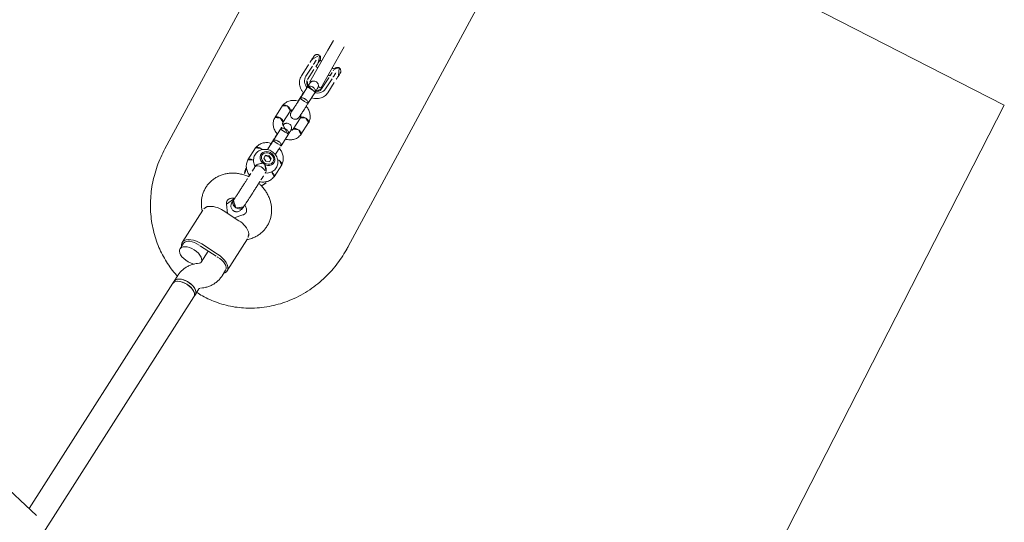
# Model space of a CAD drawing. Extents: x 5459245 to 5462690, y 5971016 to 5972523.
# Tile 104 of 136: x 5462453.164 to 5462453.794, y 5972211.743 to 5972212.065. Entities that reach past the tile are written whole.
import ezdxf

# ---------------------------------------------------------------- set-up
doc = ezdxf.new("R2010")
doc.units = 0
doc.layers.add('A_MAŁA ARCHITEKTURA', color=195, linetype='CONTINUOUS', lineweight=9)

# ---------------------------------------------------------------- blocks, each defined once
blk = doc.blocks.new('A$C43995eb0')
at = {"layer": 'A_MAŁA ARCHITEKTURA'}
for p in [(3092.12, 1481.29), (2397.12, 781.98)]:
    blk.add_line(p, (2397.12, 1481.29), dxfattribs=at)
at = {"layer": 'A_MAŁA ARCHITEKTURA', "linetype": 'Continuous'}
for p, q in [((2668.97, 1148.45), (2496.56, 1152.34)), ((2579.59, 1092.65), (2587.24, 1091.93)), ((2556.19, 1087.96), (2563.15, 1087.64)), ((2563.15, 1087.64), (2586.56, 1086.59)), ((2571.95, 1088.78), (2571.79, 1087.25)), ((2576.79, 1087.03), (2576.92, 1088.27)), ((2585.65, 1089.6), (2578, 1090.32)), ((2579.14, 1088.08), (2586.79, 1087.35)), ((2586.48, 1084.8), (2586.56, 1086.59)), ((2599.19, 1083.84), (2590.3, 1084.68)), ((2618.89, 1088.9), (2609.78, 1089.77)), ((2650.78, 1085.86), (2641.68, 1086.73)), ((2694.76, 1088.71), (2692.98, 1090.5)), ((2718.23, 1086.47), (2693.94, 1088.79)), ((2722.37, 1085.07), (2718.15, 1085.47)), ((2555.84, 1079.97), (2562.79, 1079.65)), ((2562.79, 1079.65), (2586.19, 1078.59)), ((2570.98, 1079.28), (2570.86, 1078.03)), ((2575.83, 1077.55), (2575.98, 1079.05)), ((2586.19, 1078.59), (2586.22, 1079.14)), ((2589.74, 1078.71), (2598.62, 1077.86)), ((2609.36, 1083.78), (2618.07, 1082.95)), ((2631.08, 1080.8), (2622.2, 1081.64)), ((2640.15, 1076.99), (2641.41, 1079.04)), ((2641.94, 1078.98), (2640.68, 1076.93)), ((2641.41, 1079.04), (2643.5, 1078.85)), ((2641.94, 1078.98), (2641.41, 1079.04)), ((2643.51, 1078.83), (2641.94, 1078.98)), ((2643.5, 1078.85), (2644.34, 1076.6)), ((2646.29, 1078.44), (2646.28, 1078.46)), ((2651.39, 1079.76), (2650.53, 1079.84)), ((2681.61, 1079.25), (2685.77, 1075.04)), ((2684.92, 1066.67), (2686.13, 1078.61)), ((2576.49, 1075.4), (2584.13, 1074.67)), ((2585.22, 1072.03), (2577.57, 1072.76)), ((2578.02, 1077.34), (2585.66, 1076.61)), ((2597.27, 1077.83), (2600.68, 1077.5)), ((2617.32, 1075), (2608.61, 1075.83)), ((2621.63, 1075.67), (2630.51, 1074.82)), ((2629.17, 1074.79), (2632.57, 1074.46)), ((2640.98, 1074.74), (2640.15, 1076.99)), ((2640.15, 1076.99), (2640.68, 1076.93)), ((2640.68, 1076.93), (2641.51, 1074.69)), ((2640.98, 1074.74), (2643.07, 1074.55)), ((2644.34, 1076.6), (2643.07, 1074.55)), ((2645.79, 1074.24), (2645.8, 1074.26)), ((2649.82, 1072.14), (2650.65, 1072.06)), ((2711.32, 1076.21), (2710.1, 1064.27)), ((2712.92, 1076.02), (2711.71, 1064.08)), ((2735.69, 1076.42), (2734.98, 1077.46)), ((2740.85, 1075.27), (2736.62, 1075.68)), ((2742.53, 1075.11), (2740.85, 1075.27)), ((2921.26, 1058.07), (2742.53, 1075.11)), ((2607.79, 1069.89), (2616.9, 1069.02)), ((2639.69, 1066.84), (2648.8, 1065.98)), ((2685.26, 1070.04), (2680.29, 1066.67)), ((2720.73, 1069.15), (2712.3, 1069.96)), ((2720.8, 1069.15), (2720.86, 1069.14)), ((2720.87, 1069.14), (2720.87, 1069.14)), ((2721.79, 1068.4), (2722.5, 1067.36)), ((2735.11, 1059.75), (2739.33, 1059.34)), ((2739.33, 1059.34), (2741.01, 1059.18)), ((2741.01, 1059.18), (2911.33, 1042.95)), ((2689.26, 1053.43), (2691.4, 1054.87)), ((2690.65, 1054.95), (2714.93, 1052.63)), ((2715.02, 1053.63), (2719.21, 1053.23)), ((2913.06, 1049.05), (2830.82, 758.79)), ((2493.56, 1019.38), (2666.64, 1015.46))]:
    blk.add_line(p, q, dxfattribs=at)
at = {"layer": 'A_MAŁA ARCHITEKTURA', "linetype": 'Continuous', "flags": 128}
for points in [[(2574.5, 1093.17), (2574.58, 1093.16), (2575.57, 1093.06)], [(2720.59, 1085.24), (2719.87, 1085.86), (2718.84, 1086.35), (2717.76, 1086.48), (2716.65, 1086.23), (2715.57, 1085.62), (2714.54, 1084.67), (2713.6, 1083.4), (2712.78, 1081.86), (2712.11, 1080.11), (2711.62, 1078.21), (2711.32, 1076.21)], [(2713.05, 1077.01), (2713.21, 1078.7), (2713.55, 1080.33), (2714.06, 1081.84), (2714.72, 1083.15), (2715.51, 1084.21), (2716.37, 1084.97), (2717.28, 1085.39), (2718.15, 1085.47)], [(2644.77, 1080.91), (2643.76, 1081.52), (2642.64, 1081.78), (2641.49, 1081.67), (2640.4, 1081.19), (2639.44, 1080.4), (2638.69, 1079.33), (2638.2, 1078.08), (2638.02, 1076.73), (2638.14, 1075.39), (2638.57, 1074.15), (2639.28, 1073.1), (2640.2, 1072.33), (2641.27, 1071.9), (2642.42, 1071.82), (2643.55, 1072.11), (2644.59, 1072.75), (2645.45, 1073.7), (2646.07, 1074.87), (2646.41, 1076.18), (2646.44, 1077.54), (2646.16, 1078.84), (2645.59, 1079.99), (2644.77, 1080.91)], [(2645.71, 1076.46), (2645.68, 1077.69), (2645.35, 1078.84), (2644.73, 1079.8), (2643.9, 1080.5), (2642.92, 1080.87), (2641.88, 1080.88), (2640.87, 1080.52), (2639.98, 1079.83), (2639.3, 1078.88), (2638.87, 1077.73), (2638.75, 1076.51), (2638.93, 1075.31), (2639.41, 1074.24), (2640.14, 1073.4), (2641.06, 1072.86), (2642.08, 1072.67), (2643.12, 1072.84), (2644.08, 1073.37), (2644.87, 1074.2), (2645.44, 1075.27), (2645.71, 1076.46)], [(2650.65, 1072.06), (2650.31, 1072.15), (2649.74, 1072.6), (2649.29, 1073.36), (2649.01, 1074.38), (2648.92, 1075.55), (2649.04, 1076.75), (2649.36, 1077.87), (2649.84, 1078.8)], [(2573.55, 1073.16), (2572.56, 1073.26), (2572.11, 1073.31)], [(2572.94, 1077.85), (2573.02, 1077.84), (2574.03, 1077.74)], [(2739.33, 1059.34), (2738.6, 1059.54), (2737.75, 1060.1), (2737.02, 1061), (2736.43, 1062.2), (2736.01, 1063.63), (2735.78, 1065.24), (2735.75, 1066.95), (2735.93, 1068.67), (2736.3, 1070.32), (2736.84, 1071.84), (2737.54, 1073.15), (2738.36, 1074.18), (2739.26, 1074.89), (2740.19, 1075.24), (2740.85, 1075.27)], [(2740.85, 1075.27), (2740.66, 1075.28), (2739.72, 1075.11), (2738.8, 1074.57), (2737.94, 1073.7), (2737.18, 1072.52), (2736.55, 1071.1), (2736.09, 1069.51), (2735.81, 1067.81)], [(2742.53, 1075.11), (2742.25, 1075.12), (2741.31, 1074.92), (2740.4, 1074.35), (2739.54, 1073.44), (2738.79, 1072.24), (2738.18, 1070.8), (2737.73, 1069.19), (2737.48, 1067.49), (2737.42, 1065.77), (2737.57, 1064.11), (2737.92, 1062.6), (2738.44, 1061.3), (2739.12, 1060.27), (2739.92, 1059.56), (2740.81, 1059.21), (2741.01, 1059.18)], [(2742.53, 1075.11), (2742.34, 1075.12), (2741.4, 1074.95), (2740.48, 1074.41), (2739.62, 1073.54), (2738.86, 1072.36), (2738.23, 1070.94), (2737.77, 1069.35), (2737.5, 1067.65)], [(2715.7, 1061.69), (2715.63, 1059.97), (2715.76, 1058.3), (2716.08, 1056.77), (2716.59, 1055.45), (2717.26, 1054.39), (2718.05, 1053.66), (2718.93, 1053.27), (2719.87, 1053.26), (2720.8, 1053.61), (2721.7, 1054.32), (2722.52, 1055.35), (2723.22, 1056.66), (2723.76, 1058.18), (2724.13, 1059.83), (2724.31, 1061.55), (2724.28, 1063.26), (2724.05, 1064.87), (2723.76, 1065.93)], [(2720.73, 1069.15), (2720.55, 1069.16), (2719.61, 1068.99), (2718.69, 1068.46), (2717.82, 1067.58), (2717.06, 1066.41), (2716.43, 1064.99), (2715.97, 1063.39), (2715.7, 1061.69)], [(2735.81, 1067.81), (2735.74, 1066.09), (2735.87, 1064.42), (2736.2, 1062.89), (2736.7, 1061.57), (2737.37, 1060.51), (2738.16, 1059.77), (2739.05, 1059.39), (2739.33, 1059.34)], [(2737.5, 1067.65), (2737.42, 1065.93), (2737.55, 1064.26), (2737.88, 1062.73), (2738.39, 1061.41), (2739.05, 1060.35), (2739.85, 1059.61), (2740.73, 1059.23), (2741.01, 1059.18)], [(2710.1, 1064.27), (2710, 1062.25), (2710.1, 1060.27), (2710.4, 1058.4), (2710.89, 1056.72), (2711.55, 1055.26), (2712.36, 1054.09), (2713.3, 1053.24), (2714.33, 1052.75), (2715.41, 1052.62), (2716.52, 1052.87), (2717.48, 1053.39)], [(2711.64, 1063.08), (2711.45, 1061.4), (2711.45, 1059.73), (2711.65, 1058.14), (2712.04, 1056.7), (2712.59, 1055.49), (2713.28, 1054.54), (2714.09, 1053.92), (2714.97, 1053.63), (2715.02, 1053.63)]]:
    blk.add_lwpolyline(points, dxfattribs=at)
at = {"layer": 'A_MAŁA ARCHITEKTURA', "linetype": 'Continuous'}
for centre, radius, start, end in [((2559.2, 946.02), 145.47, 83.37159, 85.87294), ((2624.34, 1559.65), 469.13, 264.03307, 264.52628), ((2571.09, 1071.62), 17.18, 83.29046, 87.14696), ((2551.62, 864.12), 225.58, 84.02067, 84.56007), ((2565.03, 995.22), 93.81, 82.71528, 85.06323), ((2623.57, 1552.07), 466.11, 264.03307, 264.52628), ((2600.38, 1323.82), 234.57, 264.03307, 264.52628), ((2571.71, 1015.2), 73.26, 84.17434, 85.92011), ((2584.67, 1083.24), 6.43, 12.45873, 81.24438), ((2699.53, 1078.19), 13.4, 131.98546, 178.19793), ((2584.36, 1081.21), 6.54, 268.00333, 336.71183), ((2651.38, 1078.03), 1.73, 90.07433, 153.57554), ((2553.18, 883.3), 193.48, 83.68132, 85.56195), ((2582.29, 1159.98), 87.31, 264.11259, 265.42862), ((2622.32, 1539.75), 469.13, 264.03307, 264.52628), ((2622.48, 1541.32), 466.11, 264.03307, 264.52628), ((2598.86, 1308.9), 234.57, 264.03307, 264.52628), ((2570.09, 999.41), 73.73, 84.17434, 85.92011), ((2727.62, 1074.53), 14.78, 170.32493, 174.20191), ((2698.51, 1064.38), 13.78, 170.44452, 215.78544), ((2726.46, 1062.58), 14.83, 174.19335, 178.06232)]:
    blk.add_arc(centre, radius, start, end, dxfattribs=at)
for points, knots in [([(2668.81, 1148.45), (2668.82, 1148.45), (2668.98, 1148.45), (2669.39, 1148.43), (2669.98, 1148.42), (2670.54, 1148.39), (2671.01, 1148.38), (2671.32, 1148.37), (2671.41, 1148.37), (2671.42, 1148.37), (2671.42, 1148.37)], [0, 0, 0, 0, 0.006316, 0.168277, 0.33022, 0.492204, 0.654225, 0.816221, 0.978169, 1, 1, 1, 1]), ([(2671.42, 1148.37), (2673.36, 1148.24), (2677.26, 1147.98), (2683.08, 1147.04), (2688.87, 1145.67), (2694.71, 1143.78), (2700.5, 1141.36), (2706.26, 1138.34), (2711.77, 1134.77), (2716.82, 1130.8), (2721.32, 1126.52), (2725.33, 1121.99), (2728.95, 1117.05), (2732.03, 1111.91), (2734.53, 1106.71), (2736.53, 1101.44), (2738.06, 1095.96), (2739.08, 1090.44), (2739.58, 1085.02), (2739.67, 1080.04), (2739.37, 1076.85), (2739.24, 1075.43)], [0, 0, 0, 0, 0.052397, 0.104794, 0.158444, 0.212093, 0.269588, 0.327081, 0.386496, 0.445907, 0.499493, 0.553078, 0.608462, 0.663844, 0.713714, 0.763583, 0.815053, 0.866523, 0.914009, 0.961495, 1, 1, 1, 1]), ([(2574.51, 1093.17), (2574.42, 1093.18), (2574.03, 1093.21), (2573.4, 1093.27), (2572.74, 1093.33), (2572.46, 1093.36), (2572.28, 1093.37), (2572.12, 1093.37), (2571.86, 1093.36), (2571.45, 1093.28), (2570.91, 1093.07), (2570.34, 1092.64), (2569.9, 1091.99), (2569.66, 1091.45), (2569.68, 1091.14), (2569.69, 1091.11)], [0, 0, 0, 0, 0.037781, 0.164279, 0.291451, 0.422102, 0.461315, 0.482765, 0.516041, 0.575659, 0.655617, 0.763485, 0.868996, 0.986486, 1, 1, 1, 1]), ([(2569.71, 1091.11), (2569.71, 1090.97), (2569.72, 1090.58), (2569.97, 1090.04), (2570.33, 1089.54), (2570.73, 1089.2), (2571.11, 1088.99), (2571.42, 1088.88), (2571.64, 1088.82), (2571.75, 1088.8), (2571.84, 1088.79), (2571.89, 1088.78), (2571.94, 1088.77), (2571.95, 1088.77)], [0, 0, 0, 0, 0.110138, 0.295756, 0.452956, 0.587502, 0.699932, 0.788784, 0.846456, 0.879711, 0.917129, 0.990313, 1, 1, 1, 1]), ([(2594.9, 1084.09), (2594.9, 1084.16), (2594.84, 1084.83), (2594.45, 1086.03), (2593.73, 1087.63), (2592.73, 1089.04), (2591.53, 1090.22), (2590.15, 1091.11), (2588.69, 1091.71), (2587.69, 1091.86), (2587.22, 1091.93)], [0, 0, 0, 0, 0.016919, 0.161497, 0.306095, 0.450309, 0.593591, 0.735412, 0.875497, 1, 1, 1, 1]), ([(2692.98, 1090.5), (2692.58, 1090.89), (2691.57, 1091.86), (2689.77, 1093.2), (2687.6, 1094.45), (2685.3, 1095.39), (2682.92, 1096.02), (2680.5, 1096.33), (2678.06, 1096.32), (2675.65, 1096), (2673.29, 1095.37), (2671, 1094.45), (2668.83, 1093.24), (2666.79, 1091.76), (2664.91, 1090.02), (2663.21, 1088.06), (2661.73, 1085.89), (2660.48, 1083.53), (2659.54, 1081.25), (2659.14, 1079.72), (2658.97, 1079.06)], [0, 0, 0, 0, 0.038056, 0.096217, 0.154032, 0.211339, 0.268197, 0.324713, 0.38102, 0.437226, 0.493482, 0.549932, 0.606692, 0.663845, 0.721429, 0.779441, 0.837847, 0.89659, 0.955609, 1, 1, 1, 1]), ([(2590.63, 1084.65), (2590.12, 1084.7), (2589.16, 1084.79), (2587.83, 1084.88), (2587.03, 1084.89), (2586.51, 1084.81), (2586.28, 1084.75), (2586.11, 1084.68), (2585.93, 1084.6), (2585.51, 1084.37), (2584.89, 1083.83), (2584.38, 1082.91), (2584.22, 1081.81), (2584.42, 1080.87), (2584.82, 1080.18), (2585.21, 1079.73), (2585.64, 1079.39), (2586.21, 1079.1), (2586.77, 1078.97), (2587.45, 1078.87), (2588.34, 1078.76), (2589.12, 1078.67), (2589.3, 1078.65)], [0, 0, 0, 0, 0.090384, 0.169509, 0.290546, 0.331237, 0.358133, 0.366817, 0.370285, 0.38984, 0.436539, 0.492213, 0.542463, 0.600422, 0.631114, 0.661196, 0.690034, 0.718539, 0.780708, 0.862451, 0.968608, 1, 1, 1, 1]), ([(2586.77, 1087.35), (2586.9, 1087.33), (2587.35, 1087.27), (2588.07, 1086.99), (2588.89, 1086.35), (2589.54, 1085.57), (2589.82, 1084.9), (2589.94, 1084.62)], [0, 0, 0, 0, 0.102165, 0.363453, 0.587088, 0.825221, 1, 1, 1, 1]), ([(2589.79, 1078.71), (2589.78, 1078.71), (2589.58, 1078.73), (2589.21, 1078.9), (2588.75, 1079.47), (2588.45, 1080.28), (2588.36, 1081.1), (2588.38, 1081.76), (2588.44, 1082.26), (2588.58, 1082.9), (2588.87, 1083.64), (2589.36, 1084.31), (2589.88, 1084.65), (2590.23, 1084.69), (2590.39, 1084.68), (2590.39, 1084.68)], [0, 0, 0, 0, 0.004286, 0.111621, 0.218955, 0.326276, 0.433577, 0.48664, 0.539698, 0.592756, 0.700028, 0.807313, 0.914638, 0.995714, 1, 1, 1, 1]), ([(2609.87, 1089.77), (2608.95, 1089.7), (2607.29, 1089.59), (2604.94, 1088.46), (2603.03, 1086.76), (2601.74, 1085.06), (2601.41, 1083.9), (2601.33, 1083.63)], [0, 0, 0, 0, 0.254213, 0.456643, 0.692218, 0.928551, 1, 1, 1, 1]), ([(2608.04, 1086.96), (2608.04, 1086.94), (2608.01, 1086.6), (2608.03, 1085.9), (2608.24, 1084.98), (2608.61, 1084.26), (2609.02, 1083.91), (2609.31, 1083.79), (2609.42, 1083.78), (2609.45, 1083.78)], [0, 0, 0, 0, 0.008519, 0.221847, 0.435175, 0.648491, 0.861759, 0.967213, 1, 1, 1, 1]), ([(2608.04, 1086.96), (2608.04, 1086.97), (2608.06, 1087.32), (2608.18, 1088), (2608.51, 1088.85), (2608.98, 1089.48), (2609.42, 1089.73), (2609.71, 1089.78), (2609.82, 1089.76), (2609.83, 1089.76)], [0, 0, 0, 0, 0.008632, 0.224787, 0.440939, 0.657066, 0.873151, 0.98001, 1, 1, 1, 1]), ([(2616.85, 1086.12), (2616.85, 1086.1), (2616.8, 1085.76), (2616.78, 1085.07), (2616.93, 1084.15), (2617.26, 1083.43), (2617.64, 1083.09), (2617.9, 1082.97), (2617.99, 1082.97), (2617.99, 1082.97)], [0, 0, 0, 0, 0.008781, 0.228654, 0.448529, 0.668389, 0.888202, 0.996891, 1, 1, 1, 1]), ([(2616.85, 1086.12), (2616.85, 1086.13), (2616.9, 1086.48), (2617.06, 1087.15), (2617.45, 1088), (2617.95, 1088.62), (2618.42, 1088.88), (2618.74, 1088.93), (2618.87, 1088.89), (2618.91, 1088.88)], [0, 0, 0, 0, 0.008374, 0.21805, 0.427725, 0.637375, 0.846984, 0.950641, 1, 1, 1, 1]), ([(2626.03, 1081.13), (2625.95, 1081.64), (2625.77, 1082.69), (2625.05, 1084.36), (2623.82, 1086.22), (2621.72, 1088.09), (2619.83, 1088.63), (2618.79, 1088.92)], [0, 0, 0, 0, 0.130939, 0.268716, 0.460083, 0.705672, 1, 1, 1, 1]), ([(2641.76, 1086.73), (2640.84, 1086.66), (2639.19, 1086.55), (2636.84, 1085.42), (2634.93, 1083.72), (2633.63, 1082.02), (2633.31, 1080.86), (2633.23, 1080.58)], [0, 0, 0, 0, 0.254213, 0.456643, 0.692218, 0.928551, 1, 1, 1, 1]), ([(2651.07, 1079.79), (2651.05, 1079.88), (2650.87, 1080.48), (2650.24, 1081.48), (2649.22, 1082.69), (2647.97, 1083.63), (2646.57, 1084.26), (2645.1, 1084.57), (2643.62, 1084.55), (2642.19, 1084.22), (2640.86, 1083.6), (2639.66, 1082.72), (2638.63, 1081.61), (2637.81, 1080.29), (2637.24, 1078.82), (2636.94, 1077.24), (2636.93, 1075.62), (2637.22, 1074.02), (2637.82, 1072.5), (2638.7, 1071.16), (2639.82, 1070.04), (2641.14, 1069.21), (2642.57, 1068.69), (2644.05, 1068.51), (2645.52, 1068.64), (2646.92, 1069.08), (2648.21, 1069.79), (2649.33, 1070.77), (2650.05, 1071.56), (2650.3, 1072.05), (2650.33, 1072.1)], [0, 0, 0, 0, 0.006598, 0.046428, 0.086025, 0.12508, 0.163393, 0.20095, 0.237915, 0.274515, 0.311046, 0.347816, 0.385052, 0.422862, 0.461244, 0.500129, 0.539436, 0.579071, 0.618894, 0.658677, 0.698111, 0.736912, 0.774943, 0.81226, 0.849075, 0.885612, 0.922197, 0.959115, 0.996552, 1, 1, 1, 1]), ([(2639.93, 1083.92), (2639.94, 1083.93), (2639.96, 1084.28), (2640.08, 1084.96), (2640.41, 1085.81), (2640.87, 1086.44), (2641.32, 1086.69), (2641.61, 1086.74), (2641.71, 1086.72), (2641.73, 1086.72)], [0, 0, 0, 0, 0.008632, 0.224787, 0.440939, 0.657066, 0.873151, 0.98001, 1, 1, 1, 1]), ([(2648.75, 1083.08), (2648.75, 1083.09), (2648.8, 1083.44), (2648.96, 1084.11), (2649.35, 1084.96), (2649.85, 1085.58), (2650.31, 1085.83), (2650.63, 1085.88), (2650.76, 1085.85), (2650.8, 1085.84)], [0, 0, 0, 0, 0.008374, 0.21805, 0.427725, 0.637375, 0.846984, 0.950641, 1, 1, 1, 1]), ([(2657.7, 1079.18), (2657.67, 1079.32), (2657.54, 1080), (2656.93, 1081.31), (2655.72, 1083.18), (2653.62, 1085.05), (2651.72, 1085.58), (2650.69, 1085.87)], [0, 0, 0, 0, 0.040385, 0.192517, 0.403825, 0.675003, 1, 1, 1, 1]), ([(2690.57, 1088.15), (2691.29, 1088.38), (2692.61, 1088.8), (2693.52, 1088.76), (2693.93, 1088.74)], [0, 0, 0, 0, 0.5466019, 1, 1, 1, 1]), ([(2734.98, 1077.46), (2734.66, 1077.9), (2733.86, 1078.99), (2732.38, 1080.56), (2730.52, 1082.08), (2728.49, 1083.32), (2726.33, 1084.25), (2724.28, 1084.83), (2722.95, 1085), (2722.37, 1085.07)], [0, 0, 0, 0, 0.105193, 0.263826, 0.421608, 0.577814, 0.732422, 0.88559, 1, 1, 1, 1]), ([(2572.95, 1077.85), (2572.86, 1077.86), (2572.47, 1077.89), (2571.84, 1077.96), (2571.17, 1078.02), (2570.88, 1078.04), (2570.7, 1078.05), (2570.55, 1078.05), (2570.27, 1078.04), (2569.86, 1077.97), (2569.3, 1077.74), (2568.75, 1077.31), (2568.33, 1076.76), (2568.23, 1076.36), (2568.19, 1076.21)], [0, 0, 0, 0, 0.039419, 0.174058, 0.309386, 0.448164, 0.488784, 0.515905, 0.550061, 0.619217, 0.701399, 0.817135, 0.929247, 1, 1, 1, 1]), ([(2585.23, 1072.03), (2585.56, 1072.01), (2586.42, 1071.96), (2587.8, 1072.15), (2589.31, 1072.66), (2590.72, 1073.46), (2592, 1074.53), (2593.09, 1075.83), (2593.85, 1077.05), (2594.15, 1077.86), (2594.25, 1078.13)], [0, 0, 0, 0, 0.088138, 0.226809, 0.365519, 0.504968, 0.645659, 0.787743, 0.931081, 1, 1, 1, 1]), ([(2589.36, 1078.76), (2589.29, 1078.64), (2589.02, 1078.16), (2588.39, 1077.54), (2587.54, 1076.95), (2586.6, 1076.6), (2585.98, 1076.61), (2585.65, 1076.61)], [0, 0, 0, 0, 0.076133, 0.295022, 0.516, 0.742588, 1, 1, 1, 1]), ([(2588.42, 1078.98), (2588.42, 1078.96), (2588.42, 1078.88), (2588.92, 1078.8), (2589.66, 1078.72), (2590.07, 1078.68)], [0, 0, 0, 0, 0.157812, 0.532509, 1, 1, 1, 1]), ([(2594.25, 1078.13), (2594.73, 1078.08), (2595.84, 1077.97), (2596.84, 1077.87), (2597.4, 1077.82)], [0, 0, 0, 0, 0.4375283, 1, 1, 1, 1]), ([(2598.6, 1077.87), (2598.59, 1077.87), (2598.42, 1077.89), (2598.08, 1078.06), (2597.69, 1078.62), (2597.43, 1079.43), (2597.35, 1080.24), (2597.38, 1080.91), (2597.44, 1081.4), (2597.57, 1082.05), (2597.84, 1082.79), (2598.28, 1083.46), (2598.75, 1083.8), (2599.06, 1083.85), (2599.2, 1083.84), (2599.21, 1083.84)], [0, 0, 0, 0, 0.004287, 0.111621, 0.218955, 0.326276, 0.433577, 0.48664, 0.539698, 0.592756, 0.700028, 0.807313, 0.914638, 0.995713, 1, 1, 1, 1]), ([(2607.24, 1076.89), (2607.27, 1076.89), (2607.73, 1076.85), (2608.61, 1076.79), (2609.44, 1076.77), (2609.95, 1076.85), (2610.18, 1076.92), (2610.35, 1076.98), (2610.53, 1077.06), (2610.95, 1077.29), (2611.57, 1077.84), (2612.08, 1078.75), (2612.24, 1079.86), (2612.04, 1080.79), (2611.65, 1081.49), (2611.25, 1081.94), (2610.82, 1082.27), (2610.25, 1082.56), (2609.69, 1082.7), (2609.02, 1082.79), (2607.65, 1082.96), (2605.9, 1083.15), (2604.07, 1083.35), (2602.46, 1083.51), (2600.71, 1083.69), (2599.63, 1083.79), (2599.06, 1083.85)], [0, 0, 0, 0, 0.003261, 0.061999, 0.151849, 0.182056, 0.202022, 0.208468, 0.211042, 0.225559, 0.260226, 0.301555, 0.338858, 0.381883, 0.404666, 0.426998, 0.448405, 0.469566, 0.515717, 0.576398, 0.655202, 0.751817, 0.80704, 0.866782, 0.931086, 1, 1, 1, 1]), ([(2607.81, 1082.94), (2607.89, 1083.02), (2608.21, 1083.35), (2608.8, 1083.69), (2609.34, 1083.71), (2609.6, 1083.72)], [0, 0, 0, 0, 0.159413, 0.609233, 1, 1, 1, 1]), ([(2622.53, 1081.61), (2622.01, 1081.66), (2621.05, 1081.75), (2619.73, 1081.83), (2618.92, 1081.85), (2618.41, 1081.77), (2618.18, 1081.71), (2618.01, 1081.64), (2617.83, 1081.56), (2617.41, 1081.33), (2616.79, 1080.79), (2616.28, 1079.87), (2616.12, 1078.77), (2616.32, 1077.83), (2616.71, 1077.14), (2617.11, 1076.68), (2617.54, 1076.35), (2618.11, 1076.06), (2618.52, 1075.96), (2618.81, 1075.92), (2618.92, 1075.9)], [0, 0, 0, 0, 0.110565, 0.207357, 0.355418, 0.405195, 0.438095, 0.448719, 0.45296, 0.476882, 0.534008, 0.602112, 0.663583, 0.734482, 0.772027, 0.808826, 0.844103, 0.878972, 0.955022, 1, 1, 1, 1]), ([(2617.87, 1082.99), (2618.15, 1082.9), (2618.65, 1082.75), (2619.16, 1082.34), (2619.4, 1081.96), (2619.49, 1081.81)], [0, 0, 0, 0, 0.455223, 0.793216, 1, 1, 1, 1]), ([(2621.68, 1075.67), (2621.68, 1075.67), (2621.48, 1075.69), (2621.1, 1075.86), (2620.65, 1076.43), (2620.35, 1077.24), (2620.25, 1078.06), (2620.27, 1078.72), (2620.34, 1079.22), (2620.48, 1079.86), (2620.77, 1080.6), (2621.26, 1081.27), (2621.78, 1081.61), (2622.13, 1081.65), (2622.28, 1081.64), (2622.29, 1081.63)], [0, 0, 0, 0, 0.004286, 0.111621, 0.218955, 0.326276, 0.433577, 0.48664, 0.539698, 0.592756, 0.700028, 0.807313, 0.914638, 0.995714, 1, 1, 1, 1]), ([(2630.5, 1074.83), (2630.49, 1074.83), (2630.31, 1074.85), (2629.98, 1075.02), (2629.58, 1075.58), (2629.32, 1076.39), (2629.25, 1077.2), (2629.27, 1077.86), (2629.33, 1078.36), (2629.47, 1079.01), (2629.74, 1079.75), (2630.18, 1080.41), (2630.65, 1080.76), (2630.96, 1080.81), (2631.1, 1080.79), (2631.1, 1080.79)], [0, 0, 0, 0, 0.004287, 0.111621, 0.218955, 0.326276, 0.433577, 0.48664, 0.539698, 0.592756, 0.700028, 0.807313, 0.914638, 0.995713, 1, 1, 1, 1]), ([(2637.79, 1080.11), (2637.67, 1080.12), (2637.14, 1080.18), (2635.96, 1080.31), (2634.36, 1080.47), (2632.61, 1080.65), (2631.52, 1080.75), (2630.96, 1080.81)], [0, 0, 0, 0, 0.063713, 0.272046, 0.497426, 0.740018, 1, 1, 1, 1]), ([(2639.93, 1083.92), (2639.93, 1083.9), (2639.91, 1083.56), (2639.94, 1083.21), (2639.96, 1082.88)], [0, 0, 0, 0, 0.038713, 1, 1, 1, 1]), ([(2645.71, 1076.46), (2645.72, 1076.47), (2645.85, 1076.6), (2646.34, 1077.08), (2647.22, 1077.96), (2648.05, 1078.68), (2648.78, 1079.21), (2649.39, 1079.58), (2650.1, 1079.86), (2650.41, 1079.82), (2650.53, 1079.8)], [0, 0, 0, 0, 0.001824, 0.090579, 0.318558, 0.54775, 0.569178, 0.739893, 0.904221, 1, 1, 1, 1]), ([(2656.36, 1079.3), (2655.64, 1079.37), (2654.21, 1079.49), (2652.33, 1079.67), (2651.39, 1079.76)], [0, 0, 0, 0, 0.499879, 1, 1, 1, 1]), ([(2659.61, 1081.25), (2659.55, 1081.32), (2659.16, 1081.79), (2658.21, 1082.41), (2656.83, 1083.08), (2655.84, 1083.23), (2655.35, 1083.31)], [0, 0, 0, 0, 0.055954, 0.3775, 0.692934, 1, 1, 1, 1]), ([(2660.18, 1078.95), (2659.46, 1079.02), (2658.01, 1079.15), (2656.91, 1079.25), (2656.36, 1079.3)], [0, 0, 0, 0, 0.4998265, 1, 1, 1, 1]), ([(2676.86, 1077.22), (2676.21, 1077.29), (2674.98, 1077.43), (2672.58, 1077.69), (2670.37, 1077.93), (2668.53, 1078.12), (2666.83, 1078.29), (2664.91, 1078.49), (2662.56, 1078.72), (2661.01, 1078.87), (2660.18, 1078.95)], [0, 0, 0, 0, 0.172866, 0.327116, 0.454165, 0.549549, 0.62379, 0.723857, 0.851428, 1, 1, 1, 1]), ([(2675.36, 1077.39), (2675.53, 1077.67), (2675.92, 1078.32), (2676.64, 1079.1), (2677.42, 1079.72), (2678.19, 1080.11), (2678.93, 1080.31), (2679.64, 1080.33), (2680.34, 1080.15), (2681.02, 1079.79), (2681.44, 1079.41), (2681.61, 1079.25)], [0, 0, 0, 0, 0.07766, 0.178179, 0.281082, 0.388692, 0.504898, 0.636474, 0.794287, 0.912718, 1, 1, 1, 1]), ([(2568.17, 1076.18), (2568.16, 1075.91), (2568.15, 1075.4), (2568.43, 1074.73), (2568.8, 1074.23), (2569.2, 1073.89), (2569.58, 1073.67), (2569.89, 1073.55), (2570.11, 1073.5), (2570.23, 1073.48), (2570.31, 1073.46), (2570.47, 1073.44), (2570.77, 1073.41), (2571.42, 1073.33), (2572.23, 1073.25), (2572.92, 1073.18), (2573.27, 1073.14), (2573.33, 1073.14)], [0, 0, 0, 0, 0.10156, 0.192143, 0.26878, 0.33439, 0.389262, 0.432709, 0.461205, 0.477397, 0.495254, 0.529692, 0.639129, 0.74768, 0.861814, 0.974908, 1, 1, 1, 1]), ([(2597.26, 1077.83), (2597.25, 1077.83), (2597.24, 1077.83), (2597.2, 1077.84), (2597.1, 1077.86), (2596.96, 1077.9), (2596.87, 1078), (2596.84, 1078.03)], [0, 0, 0, 0, 0.0458653, 0.0805783, 0.2194571, 0.7767097, 1, 1, 1, 1]), ([(2598.49, 1077.88), (2599.3, 1077.8), (2600.84, 1077.65), (2603.23, 1077.4), (2605.15, 1077.2), (2606.56, 1077.05), (2607.43, 1076.95), (2607.83, 1076.9), (2607.97, 1076.89), (2607.97, 1076.9), (2607.97, 1076.91)], [0, 0, 0, 0, 0.222876, 0.420502, 0.592828, 0.739755, 0.861583, 0.916579, 0.969394, 1, 1, 1, 1]), ([(2600.64, 1077.66), (2600.73, 1077.15), (2600.91, 1076.1), (2601.63, 1074.43), (2602.86, 1072.57), (2604.95, 1070.69), (2606.85, 1070.16), (2607.88, 1069.87)], [0, 0, 0, 0, 0.1317, 0.269357, 0.460556, 0.70593, 1, 1, 1, 1]), ([(2606.62, 1073.04), (2606.62, 1073.03), (2606.62, 1073.01), (2606.61, 1072.94), (2606.59, 1072.73), (2606.56, 1072.2), (2606.63, 1071.41), (2606.89, 1070.61), (2607.3, 1070.07), (2607.65, 1069.87), (2607.84, 1069.88), (2607.85, 1069.88)], [0, 0, 0, 0, 0.008519, 0.014966, 0.04076, 0.14426, 0.353427, 0.566716, 0.779968, 0.993179, 1, 1, 1, 1]), ([(2606.62, 1073.04), (2606.63, 1073.06), (2606.63, 1073.08), (2606.64, 1073.14), (2606.67, 1073.36), (2606.78, 1073.87), (2607.06, 1074.63), (2607.52, 1075.34), (2608.07, 1075.79), (2608.43, 1075.81), (2608.61, 1075.83)], [0, 0, 0, 0, 0.008631, 0.015163, 0.041296, 0.146156, 0.358071, 0.574182, 0.790258, 1, 1, 1, 1]), ([(2608.81, 1075.8), (2608.53, 1075.89), (2608.03, 1076.04), (2607.54, 1076.43), (2607.32, 1076.77), (2607.24, 1076.89)], [0, 0, 0, 0, 0.474915, 0.827531, 1, 1, 1, 1]), ([(2615.44, 1072.2), (2615.44, 1072.19), (2615.41, 1071.84), (2615.43, 1071.15), (2615.64, 1070.23), (2616.01, 1069.51), (2616.41, 1069.15), (2616.73, 1069.03), (2616.87, 1069.03), (2616.93, 1069.03)], [0, 0, 0, 0, 0.008261, 0.215124, 0.421985, 0.62882, 0.835616, 0.937882, 1, 1, 1, 1]), ([(2615.44, 1072.2), (2615.44, 1072.22), (2615.46, 1072.57), (2615.58, 1073.24), (2615.91, 1074.1), (2616.37, 1074.73), (2616.82, 1074.98), (2617.11, 1075.03), (2617.21, 1075.01), (2617.23, 1075)], [0, 0, 0, 0, 0.008632, 0.224789, 0.440946, 0.65709, 0.873186, 0.980038, 1, 1, 1, 1]), ([(2616.81, 1069.02), (2617.73, 1069.08), (2619.39, 1069.19), (2621.74, 1070.33), (2623.65, 1072.03), (2624.94, 1073.73), (2625.27, 1074.9), (2625.35, 1075.17)], [0, 0, 0, 0, 0.253996, 0.456254, 0.691628, 0.927759, 1, 1, 1, 1]), ([(2618.92, 1075.9), (2618.82, 1075.8), (2618.49, 1075.45), (2617.88, 1075.09), (2617.33, 1075.07), (2617.08, 1075.06)], [0, 0, 0, 0, 0.187514, 0.621976, 1, 1, 1, 1]), ([(2620.32, 1075.94), (2620.32, 1075.92), (2620.32, 1075.84), (2620.82, 1075.76), (2621.56, 1075.68), (2621.97, 1075.64)], [0, 0, 0, 0, 0.157812, 0.532509, 1, 1, 1, 1]), ([(2625.35, 1075.17), (2625.52, 1075.15), (2626.26, 1075.07), (2627.65, 1074.94), (2628.73, 1074.83), (2629.3, 1074.78)], [0, 0, 0, 0, 0.124587, 0.547147, 1, 1, 1, 1]), ([(2629.15, 1074.79), (2629.15, 1074.79), (2629.13, 1074.79), (2629.1, 1074.8), (2629, 1074.82), (2628.86, 1074.86), (2628.76, 1074.96), (2628.74, 1074.99)], [0, 0, 0, 0, 0.0458653, 0.0805783, 0.2194571, 0.7767097, 1, 1, 1, 1]), ([(2630.39, 1074.84), (2631.2, 1074.76), (2632.74, 1074.61), (2635.1, 1074.36), (2636.61, 1074.21), (2637.2, 1074.14), (2637.25, 1074.14)], [0, 0, 0, 0, 0.365633, 0.689843, 0.972547, 1, 1, 1, 1]), ([(2632.54, 1074.62), (2632.63, 1074.11), (2632.81, 1073.06), (2633.53, 1071.39), (2634.75, 1069.53), (2636.85, 1067.65), (2638.75, 1067.12), (2639.78, 1066.83)], [0, 0, 0, 0, 0.1317, 0.269357, 0.460556, 0.70593, 1, 1, 1, 1]), ([(2649.82, 1072.15), (2649.81, 1072.15), (2649.61, 1072.15), (2649.12, 1072.35), (2648.37, 1072.93), (2647.58, 1073.8), (2646.75, 1074.91), (2646.14, 1075.84), (2645.79, 1076.35), (2645.72, 1076.46), (2645.71, 1076.46)], [0, 0, 0, 0, 0.0064859, 0.1738795, 0.3409942, 0.5152242, 0.7105691, 0.9377395, 0.9982002, 1, 1, 1, 1]), ([(2650.65, 1072.06), (2651.6, 1071.98), (2653.5, 1071.8), (2654.95, 1071.67), (2655.68, 1071.6)], [0, 0, 0, 0, 0.49988, 1, 1, 1, 1]), ([(2674.57, 1069.55), (2674.86, 1069.52), (2676.09, 1069.41), (2677.46, 1069.33), (2678.74, 1069.35), (2679.47, 1069.49), (2680, 1069.73), (2680.26, 1069.89), (2680.64, 1070.15), (2681.16, 1070.64), (2681.68, 1071.45), (2681.96, 1072.29), (2682.04, 1073.04), (2682.01, 1073.56), (2681.95, 1073.89), (2681.91, 1074.07), (2681.88, 1074.2), (2681.83, 1074.36), (2681.68, 1074.74), (2681.31, 1075.33), (2680.44, 1076.09), (2678.9, 1076.85), (2677.4, 1077.11), (2676.62, 1077.24)], [0, 0, 0, 0, 0.0439448, 0.1882032, 0.3011957, 0.3784125, 0.4042263, 0.4146716, 0.4241402, 0.4626743, 0.503251, 0.5418934, 0.5719451, 0.5961492, 0.6069527, 0.6139308, 0.618173, 0.6238847, 0.6405998, 0.6963345, 0.7797183, 0.8842613, 1, 1, 1, 1]), ([(2679.54, 1073.08), (2679.46, 1072.65), (2679.3, 1071.8), (2678.62, 1070.69), (2677.71, 1069.91), (2676.7, 1069.5), (2676.05, 1069.57), (2675.76, 1069.6)], [0, 0, 0, 0, 0.208695, 0.417391, 0.626077, 0.83474, 1, 1, 1, 1]), ([(2675.83, 1069.57), (2675.87, 1069.56), (2676.25, 1069.44), (2677.05, 1069.63), (2678.08, 1070.15), (2678.91, 1071.08), (2679.39, 1072.12), (2679.5, 1072.81), (2679.54, 1073.08)], [0, 0, 0, 0, 0.021026, 0.232601, 0.444202, 0.655838, 0.867505, 1, 1, 1, 1]), ([(2679.54, 1073.08), (2679.55, 1073.52), (2679.56, 1074.39), (2679.12, 1075.6), (2678.38, 1076.54), (2677.53, 1077.11), (2676.94, 1077.16), (2676.71, 1077.18)], [0, 0, 0, 0, 0.216187, 0.432374, 0.648551, 0.864704, 1, 1, 1, 1]), ([(2676.72, 1077.23), (2677.08, 1077.15), (2677.8, 1076.99), (2678.7, 1076.22), (2679.32, 1075.17), (2679.58, 1074.06), (2679.55, 1073.35), (2679.54, 1073.08)], [0, 0, 0, 0, 0.2161191, 0.4322652, 0.6484466, 0.8646591, 1, 1, 1, 1]), ([(2736.62, 1075.68), (2736.61, 1075.68), (2736.53, 1075.69), (2736.39, 1075.73), (2736.08, 1075.93), (2735.82, 1076.26), (2735.69, 1076.42)], [0, 0, 0, 0, 0.114762, 0.479649, 0.753911, 1, 1, 1, 1]), ([(2638.52, 1070), (2638.52, 1069.99), (2638.52, 1069.97), (2638.51, 1069.9), (2638.48, 1069.69), (2638.46, 1069.16), (2638.53, 1068.37), (2638.79, 1067.57), (2639.2, 1067.03), (2639.55, 1066.83), (2639.74, 1066.84), (2639.74, 1066.84)], [0, 0, 0, 0, 0.008519, 0.014966, 0.04076, 0.14426, 0.353427, 0.566716, 0.779968, 0.993179, 1, 1, 1, 1]), ([(2638.52, 1070), (2638.52, 1070.02), (2638.53, 1070.04), (2638.53, 1070.1), (2638.57, 1070.31), (2638.64, 1070.68), (2638.76, 1070.97), (2638.82, 1071.12)], [0, 0, 0, 0, 0.033919, 0.059591, 0.162297, 0.574408, 1, 1, 1, 1]), ([(2647.33, 1069.16), (2647.33, 1069.15), (2647.31, 1068.8), (2647.33, 1068.11), (2647.54, 1067.19), (2647.91, 1066.47), (2648.31, 1066.11), (2648.62, 1065.98), (2648.77, 1065.99), (2648.82, 1065.99)], [0, 0, 0, 0, 0.008261, 0.215124, 0.421985, 0.62882, 0.835616, 0.937882, 1, 1, 1, 1]), ([(2648.71, 1065.98), (2649.63, 1066.04), (2651.28, 1066.15), (2653.64, 1067.29), (2655.53, 1068.99), (2656.76, 1070.52), (2657.05, 1071.5), (2657.08, 1071.6)], [0, 0, 0, 0, 0.2666558, 0.4789941, 0.7260991, 0.9739998, 1, 1, 1, 1]), ([(2653.62, 1067.45), (2653.85, 1067.41), (2654.56, 1067.3), (2655.77, 1067.45), (2657.18, 1067.86), (2658.01, 1068.37), (2658.43, 1068.63)], [0, 0, 0, 0, 0.137395, 0.4266564, 0.7137362, 1, 1, 1, 1]), ([(2655.68, 1071.6), (2656.22, 1071.55), (2657.3, 1071.46), (2658.73, 1071.32), (2659.44, 1071.25)], [0, 0, 0, 0, 0.499825, 1, 1, 1, 1]), ([(2658.17, 1071.37), (2658.18, 1070.92), (2658.21, 1069.55), (2658.58, 1067.3), (2659.26, 1064.67), (2660.23, 1062.16), (2661.47, 1059.8), (2662.96, 1057.63), (2664.69, 1055.68), (2666.61, 1053.98), (2668.71, 1052.56), (2670.94, 1051.44), (2673.27, 1050.62), (2675.67, 1050.12), (2678.11, 1049.94), (2680.54, 1050.07), (2682.93, 1050.52), (2685.27, 1051.27), (2687.39, 1052.24), (2688.68, 1053.05), (2689.26, 1053.43)], [0, 0, 0, 0, 0.029855, 0.089312, 0.148801, 0.20826, 0.267603, 0.326723, 0.385511, 0.443867, 0.501724, 0.559061, 0.61591, 0.67235, 0.728499, 0.784485, 0.840429, 0.896482, 0.952778, 1, 1, 1, 1]), ([(2659.44, 1071.25), (2660.01, 1071.2), (2661.2, 1071.09), (2663.25, 1070.88), (2665.53, 1070.65), (2667.97, 1070.41), (2670.39, 1070.15), (2672.62, 1069.91), (2674.55, 1069.7), (2675.5, 1069.59), (2675.96, 1069.54)], [0, 0, 0, 0, 0.10368, 0.217023, 0.339139, 0.468333, 0.602125, 0.737454, 0.871058, 1, 1, 1, 1]), ([(2680.29, 1066.67), (2680.18, 1066.6), (2679.8, 1066.36), (2679.17, 1066.1), (2678.44, 1065.97), (2677.77, 1066.01), (2677.08, 1066.24), (2676.4, 1066.67), (2675.75, 1067.3), (2675.15, 1068.16), (2674.72, 1068.97), (2674.57, 1069.56), (2674.53, 1069.7)], [0, 0, 0, 0, 0.043955, 0.155314, 0.274644, 0.4129, 0.547523, 0.661158, 0.764729, 0.86273, 0.965854, 1, 1, 1, 1]), ([(2720.86, 1069.14), (2720.87, 1069.14), (2720.95, 1069.13), (2721.09, 1069.08), (2721.4, 1068.88), (2721.66, 1068.56), (2721.79, 1068.4)], [0, 0, 0, 0, 0.114762, 0.479649, 0.753911, 1, 1, 1, 1]), ([(2722.5, 1067.36), (2722.82, 1066.92), (2723.62, 1065.82), (2725.1, 1064.26), (2726.96, 1062.73), (2728.99, 1061.5), (2731.15, 1060.57), (2733.2, 1059.99), (2734.54, 1059.82), (2735.11, 1059.75)], [0, 0, 0, 0, 0.105193, 0.263826, 0.421608, 0.577814, 0.732422, 0.88559, 1, 1, 1, 1]), ([(2735.57, 1059.7), (2735.48, 1059.43), (2734.82, 1057.47), (2733.19, 1053.96), (2730.69, 1049.29), (2727.82, 1044.9), (2724.53, 1040.63), (2720.75, 1036.48), (2716.44, 1032.5), (2711.75, 1028.86), (2706.78, 1025.64), (2701.6, 1022.87), (2696.24, 1020.53), (2690.65, 1018.6), (2684.82, 1017.1), (2678.84, 1016.06), (2672.72, 1015.46), (2668.61, 1015.47), (2666.54, 1015.47)], [0, 0, 0, 0, 0.009806, 0.071118, 0.132431, 0.19143, 0.250798, 0.317178, 0.38356, 0.451951, 0.520346, 0.586685, 0.653028, 0.721105, 0.789184, 0.859158, 0.929133, 1, 1, 1, 1]), ([(2687.33, 1056.33), (2687.99, 1055.95), (2689.26, 1055.22), (2690.2, 1055.05), (2690.66, 1054.97)], [0, 0, 0, 0, 0.51878, 1, 1, 1, 1])]:
    blk.add_open_spline(points, degree=3, knots=knots, dxfattribs=at)

msp = doc.modelspace()

# ---------------------------------------------------------------- block references
at = {"layer": 'A_MAŁA ARCHITEKTURA', "xscale": 0.001, "yscale": 0.001, "zscale": 0.001, "rotation": 242.9301705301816}
msp.add_blockref('A$C43995eb0', (5462453.5658, 5972214.81866), dxfattribs=at)

doc.saveas('drawing.dxf')
